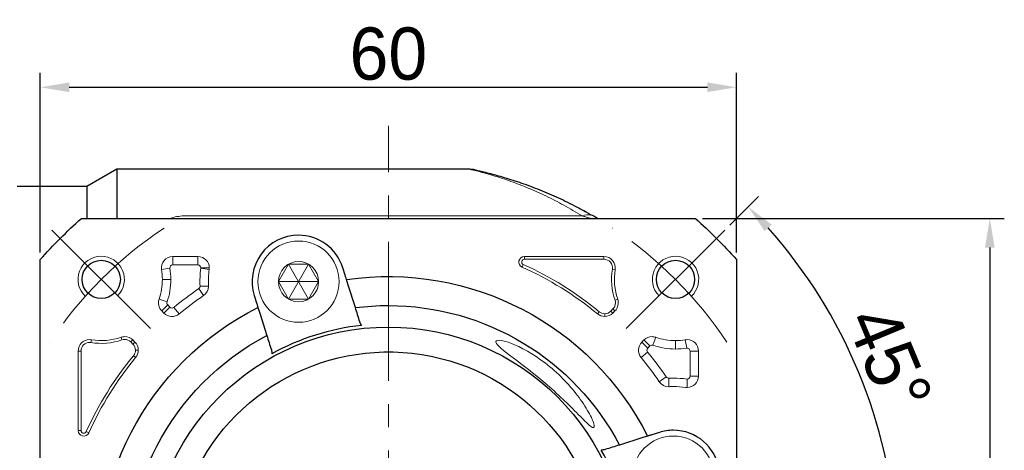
# Model space of a CAD drawing. Header units: millimetres. Extents: x 1356 to 1857, y 1014 to 1368.
# Tile 4 of 9: x 1416 to 1501, y 1258 to 1295. Entities that reach past the tile are written whole.
import ezdxf

# ---------------------------------------------------------------- set-up
doc = ezdxf.new("R2010")
doc.units = ezdxf.units.MM
doc.header["$PDSIZE"] = -5
doc.linetypes.add('点画线', pattern=[18, 12, -2, 2, -2])
doc.layers.get('0').update_dxf_attribs({"lineweight": 18})
doc.layers.get('Defpoints').update_dxf_attribs({"lineweight": 18})
for name, color, linetype, lineweight in [('7中心线层', 7, '点画线', 18), ('尺寸线层', 3, 'Continuous', 18), ('粗实线', 7, 'Continuous', 50), ('细实线', 7, 'Continuous', 18)]:
    doc.layers.add(name, color=color, linetype=linetype, lineweight=lineweight)
doc.styles.add('工程字', font='txt')
doc.dimstyles.new('副本 ISO-25', dxfattribs={"dimtxt": 4.5, "dimasz": 2.5, "dimexe": 1.25, "dimexo": 0.625, "dimtad": 1, "dimtxsty": '工程字', "dimcen": 2.5, "dimdle": 5, "dimadec": 0, "dimazin": 0, "dimtfac": 1, "dimtmove": 0, "dimatfit": 3, "dimfxl": 1, "dimtolj": 1, "dimarcsym": 0})

# ---------------------------------------------------------------- blocks, each defined once
blk = doc.blocks.new('*D10')
at = {"layer": 'Defpoints', "color": 0, "lineweight": -2}
for p in [(1478.033, 1289.283), (1418.033, 1274.424), (1478.033, 1274.424)]:
    blk.add_point(p, dxfattribs=at)
at = {"layer": '尺寸线层', "color": 0, "lineweight": -2}
for p, q in [((1418.033, 1275.049), (1418.033, 1290.533)), ((1478.033, 1275.049), (1478.033, 1290.533)), ((1420.533, 1289.283), (1475.533, 1289.283))]:
    blk.add_line(p, q, dxfattribs=at)
for points in [[(1420.533, 1289.699), (1420.533, 1288.866), (1418.033, 1289.283)], [(1475.533, 1288.866), (1475.533, 1289.699), (1478.033, 1289.283)]]:
    blk.add_solid(points, dxfattribs=at)
at = {"layer": '尺寸线层', "color": 0, "insert": (1448.033, 1292.158), "char_height": 4.5, "attachment_point": 5, "style": '工程字'}
blk.add_mtext('\\A1;60', dxfattribs=at)
blk = doc.blocks.new('*D16')
at = {"layer": 'Defpoints', "color": 0, "lineweight": -2}
for p in [(1474.491, 1277.967), (1474.491, 1217.967), (1499.869, 1217.967)]:
    blk.add_point(p, dxfattribs=at)
at = {"layer": '尺寸线层', "color": 0, "lineweight": -2}
for p, q in [((1475.116, 1277.967), (1501.119, 1277.967)), ((1499.869, 1275.467), (1499.869, 1220.467)), ((1475.116, 1217.967), (1501.119, 1217.967))]:
    blk.add_line(p, q, dxfattribs=at)
for points in [[(1500.286, 1275.467), (1499.453, 1275.467), (1499.869, 1277.967)], [(1499.453, 1220.467), (1500.286, 1220.467), (1499.869, 1217.967)]]:
    blk.add_solid(points, dxfattribs=at)
at = {"layer": '尺寸线层', "color": 0, "insert": (1496.994, 1247.967), "char_height": 4.5, "attachment_point": 5, "rotation": 90, "style": '工程字'}
blk.add_mtext('\\A1;60', dxfattribs=at)
blk = doc.blocks.new('*D17')
at = {"layer": 'Defpoints', "color": 0, "lineweight": -2}
for p in [(1477.025, 1276.958), (1468.54, 1268.473), (1490.397, 1259.318), (1394.12, 1247.967), (1482.033, 1247.967)]:
    blk.add_point(p, dxfattribs=at)
at = {"layer": '尺寸线层', "color": 0, "lineweight": -2}
for p, q in [((1477.467, 1277.4), (1479.93, 1279.863)), ((1482.658, 1247.967), (1493.141, 1247.967))]:
    blk.add_line(p, q, dxfattribs=at)
blk.add_arc((1448.033, 1247.967), 43.858, 3.26643, 41.73357, dxfattribs=at)
for points in [[(1481.065, 1277.448), (1480.46, 1276.875), (1479.046, 1278.979)], [(1491.404, 1250.454), (1492.237, 1250.477), (1491.891, 1247.967)]]:
    blk.add_solid(points, dxfattribs=at)
at = {"layer": '尺寸线层', "color": 0, "insert": (1491.209, 1265.851), "char_height": 4.5, "attachment_point": 5, "rotation": 292.5, "style": '工程字'}
blk.add_mtext('\\A1;45%%d', dxfattribs=at)

msp = doc.modelspace()

# ---------------------------------------------------------------- linework, layer by layer
for p, q in [((1430.5692, 1278.2011), (1464.7223, 1278.2011)), ((1429.454, 1273.967), (1429.454, 1274.6971)), ((1431.6219, 1274.6971), (1429.454, 1274.6971)), ((1431.6219, 1273.967), (1431.6219, 1274.6971)), ((1466.613, 1274.6971), (1459.7595, 1274.6971)), ((1459.7595, 1274.4564), (1459.7595, 1274.6971)), ((1466.613, 1274.4564), (1466.613, 1274.6971)), ((1429.454, 1273.967), (1431.6219, 1273.967)), ((1459.6617, 1273.9977), (1459.5636, 1273.7779)), ((1459.7595, 1274.4564), (1466.613, 1274.4564)), ((1429.2069, 1273.6765), (1428.4862, 1273.5596)), ((1431.8699, 1273.6825), (1432.5932, 1273.5831)), ((1431.872, 1273.7166), (1432.6024, 1273.7166)), ((1467.3432, 1273.5981), (1467.5808, 1273.5596)), ((1428.5543, 1272.7154), (1429.2844, 1272.7154)), ((1431.7993, 1272.1406), (1432.5288, 1272.1736)), ((1431.7996, 1272.1293), (1432.5298, 1272.1293)), ((1431.6903, 1271.9225), (1432.1018, 1271.3193)), ((1428.9611, 1270.7724), (1428.2703, 1271.0088)), ((1429.0209, 1270.5143), (1428.5046, 1269.998)), ((1429.2098, 1270.3254), (1429.0209, 1270.5143)), ((1467.569, 1270.9309), (1467.7967, 1271.0088)), ((1428.5046, 1269.998), (1428.6935, 1269.8091)), ((1429.2098, 1270.3254), (1428.6935, 1269.8091)), ((1429.5464, 1270.3096), (1430.0118, 1269.747)), ((1466.2086, 1269.9324), (1466.0552, 1269.747)), ((1466.6802, 1269.7626), (1466.6802, 1269.522)), ((1467.3922, 1270.1682), (1467.2033, 1269.9793)), ((1467.2033, 1269.9793), (1467.3735, 1269.8091)), ((1467.3735, 1269.8091), (1467.5624, 1269.998)), ((1467.3922, 1270.1682), (1467.5624, 1269.998)), ((1422.402, 1267.2763), (1422.4406, 1267.5139)), ((1425.0693, 1267.5021), (1424.9913, 1267.7298)), ((1425.832, 1267.3253), (1426.0022, 1267.4955)), ((1425.832, 1267.3253), (1426.0208, 1267.1365)), ((1426.191, 1267.3067), (1426.0022, 1267.4955)), ((1426.0208, 1267.1365), (1426.191, 1267.3067)), ((1470.0648, 1267.4955), (1469.876, 1267.3067)), ((1470.3923, 1266.7904), (1469.876, 1267.3067)), ((1470.5811, 1266.9792), (1470.0648, 1267.4955)), ((1470.3923, 1266.7904), (1470.5811, 1266.9792)), ((1470.8392, 1267.039), (1471.0757, 1267.7298)), ((1472.7822, 1267.4459), (1472.7822, 1266.7157)), ((1473.7434, 1266.7932), (1473.6264, 1267.5139)), ((1421.303, 1266.5461), (1421.303, 1259.6927)), ((1421.5437, 1266.5461), (1421.303, 1266.5461)), ((1421.5437, 1259.6927), (1421.5437, 1266.5461)), ((1426.0677, 1266.1417), (1426.2531, 1265.9883)), ((1426.2375, 1266.6133), (1426.4782, 1266.6133)), ((1470.3764, 1266.4538), (1469.8139, 1265.9883)), ((1474.0338, 1266.5461), (1474.0338, 1264.3783)), ((1474.0338, 1266.5461), (1474.764, 1266.5461)), ((1474.764, 1264.3783), (1474.764, 1266.5461)), ((1471.9893, 1264.3098), (1471.3862, 1263.8983)), ((1472.1961, 1264.2006), (1472.1961, 1263.4704)), ((1473.7835, 1264.1281), (1473.7835, 1263.3978)), ((1474.0338, 1264.3783), (1474.764, 1264.3783)), ((1421.5437, 1259.6927), (1421.303, 1259.6927)), ((1422.0025, 1259.5949), (1422.2222, 1259.4967))]:
    msp.add_line(p, q)
msp.add_circle((1440.2903, 1272.5248), 1.7321)
for centre, radius, start, end in [((1423.2848, 1272.7154), 2, 315, 227.046713), ((1429.454, 1273.7166), 0.9805, 90, 189.218623), ((1431.6219, 1273.7166), 0.9805, 0, 90), ((1459.7595, 1274.2166), 0.4805, 90, 245.929385), ((1466.613, 1273.7166), 0.9805, 350.781377, 90), ((1472.7822, 1272.7154), 2, 312.953287, 225), ((1448.0335, 1247.9666), 28.5102, 50.39475, 65.929385), ((1423.2848, 1272.7154), 5.9997, 0, 9.218623), ((1440.2903, 1272.5248), 8.4997, 172.17173, 182.59118), ((1431.6219, 1273.7166), 0.9805, 352.17173, 0), ((1472.7822, 1272.7154), 5.5102, 170.781377, 198.896119), ((1423.2848, 1272.7154), 5.9997, 341.103881, 0), ((1431.5493, 1272.1293), 0.9805, 304.302587, 0), ((1431.5493, 1272.1293), 0.9805, 0, 2.59118), ((1448.0335, 1247.9666), 28.9997, 124.302587, 129.60525), ((1429.1979, 1270.6913), 0.9805, 161.103881, 225), ((1466.8691, 1270.6913), 0.9805, 315, 18.896119), ((1429.3868, 1270.5024), 0.9805, 225, 309.60525), ((1466.6802, 1270.5024), 0.9805, 230.39475, 270), ((1466.6802, 1270.5024), 0.9805, 270, 315), ((1422.2835, 1266.5461), 0.9805, 90, 180), ((1422.2835, 1266.5461), 0.9805, 80.781377, 90), ((1423.2848, 1272.7154), 5.5102, 260.781377, 288.896119), ((1425.3088, 1266.8022), 0.9805, 90, 108.896119), ((1425.3088, 1266.8022), 0.9805, 45, 90), ((1425.4977, 1266.6133), 0.9805, 0, 45), ((1470.5693, 1266.6133), 0.9805, 135, 219.60525), ((1470.7582, 1266.8022), 0.9805, 90, 135), ((1470.7582, 1266.8022), 0.9805, 71.103881, 90), ((1472.7822, 1272.7154), 5.9997, 251.103881, 270), ((1473.7835, 1266.5461), 0.9805, 90, 99.218623), ((1473.7835, 1266.5461), 0.9805, 0, 90), ((1448.0335, 1247.9666), 28.5102, 140.39475, 155.929385), ((1425.4977, 1266.6133), 0.9805, 320.39475, 0), ((1448.0335, 1247.9666), 28.9997, 34.302587, 39.60525), ((1472.7822, 1272.7154), 5.9997, 270, 279.218623), ((1472.1961, 1264.4509), 0.9805, 214.302587, 270), ((1472.5917, 1255.7098), 8.4997, 90, 92.59118), ((1472.5917, 1255.7098), 8.4997, 82.17173, 90), ((1473.7835, 1264.3783), 0.9805, 270, 0), ((1472.1961, 1264.4509), 0.9805, 270, 272.59118), ((1473.7835, 1264.3783), 0.9805, 262.17173, 270), ((1421.7835, 1259.6927), 0.4805, 180, 335.929385)]:
    msp.add_arc(centre, radius, start, end)
at = {"extrusion": (0, 0, -1)}
for centre, radius, start, end in [((-1448.0335, 1247.9666), 28.2695, 114.070615, 129.60525), ((-1466.613, 1273.7166), 0.7398, 90, 189.218623), ((-1423.2848, 1272.7154), 5.2695, 170.781377, 180), ((-1440.2903, 1272.5248), 7.7695, 357.40882, 7.82827), ((-1472.7822, 1272.7154), 5.2695, 341.103881, 9.218623), ((-1423.2848, 1272.7154), 5.2695, 180, 198.896119), ((-1448.0335, 1247.9666), 28.2695, 50.39475, 55.697413), ((-1466.8691, 1270.6913), 0.7398, 161.103881, 225), ((-1466.6802, 1270.5024), 0.7398, 270, 309.60525), ((-1466.6802, 1270.5024), 0.7398, 225, 270), ((-1422.2835, 1266.5461), 0.7398, 0, 90), ((-1422.2835, 1266.5461), 0.7398, 90, 99.218623), ((-1423.2848, 1272.7154), 5.2695, 251.103881, 279.218623), ((-1425.3088, 1266.8022), 0.7398, 71.103881, 90), ((-1425.3088, 1266.8022), 0.7398, 90, 135), ((-1425.4977, 1266.6133), 0.7398, 135, 180), ((-1472.7822, 1272.7154), 5.2695, 270, 288.896119), ((-1472.7822, 1272.7154), 5.2695, 260.781377, 270), ((-1425.4977, 1266.6133), 0.7398, 180, 219.60525), ((-1448.0335, 1247.9666), 28.2695, 24.070615, 39.60525), ((-1448.0335, 1247.9666), 28.2695, 140.39475, 145.697413), ((-1472.5917, 1255.7098), 7.7695, 87.40882, 90), ((-1472.5917, 1255.7098), 7.7695, 90, 97.82827)]:
    msp.add_arc(centre, radius, start, end, dxfattribs=at)
msp.add_ellipse((1464.7223, 1276.4356), major_axis=(-1.0114, -1.7254), ratio=0.6888272, start_param=3.3165106, end_param=3.8466841)
for points, knots in [([(1464.7223, 1278.2011), (1464.2029, 1278.5127), (1463.165, 1279.1353), (1461.6086, 1279.9263), (1460.0711, 1280.6131), (1458.5806, 1281.1884), (1457.1714, 1281.6536), (1456.14, 1281.9431), (1455.4984, 1282.1055), (1455.1585, 1282.1868), (1455.0408, 1282.2141), (1455.0364, 1282.2154), (1455.0318, 1282.2157)], [0, 0, 0, 0, 0.1323272, 0.264402, 0.3960277, 0.5274442, 0.659115, 0.7918025, 0.8579932, 0.9244531, 0.9912763, 1, 1, 1, 1]), ([(1430.5692, 1278.2011), (1430.3586, 1278.2011), (1430.1533, 1278.1855), (1429.752, 1278.1264), (1429.564, 1278.084), (1429.3211, 1278.013), (1429.2573, 1277.9926), (1429.195, 1277.9711)], [0, 0, 0, 0, 0.4225202, 0.4225202, 0.8450404, 0.8450404, 1, 1, 1, 1]), ([(1464.7223, 1278.2011), (1464.8258, 1278.1707), (1464.9808, 1278.1252), (1465.1671, 1278.0685), (1465.312, 1278.0242), (1465.4013, 1277.9966), (1465.4355, 1277.986)], [0, 0, 0, 0, 0.366926, 0.5501014, 0.7344006, 1, 1, 1, 1]), ([(1465.4348, 1277.9862), (1465.4392, 1277.9849), (1465.4735, 1277.9742), (1465.4861, 1277.9703), (1465.4977, 1277.9666)], [0, 0, 0, 0, 0.078422, 1, 1, 1, 1]), ([(1431.6219, 1273.967), (1431.6896, 1273.9508), (1431.8244, 1273.9186), (1431.8562, 1273.7837), (1431.872, 1273.7166)], [0, 0, 0, 0, 0.5025738, 1, 1, 1, 1]), ([(1459.6617, 1273.9977), (1459.6185, 1274.0294), (1459.5322, 1274.0926), (1459.5102, 1274.2698), (1459.6025, 1274.4226), (1459.7071, 1274.4451), (1459.7595, 1274.4564)], [0, 0, 0, 0, 0.2504474, 0.5, 0.7495526, 1, 1, 1, 1]), ([(1431.7996, 1272.1293), (1431.7941, 1272.0881), (1431.7832, 1272.0057), (1431.7213, 1271.9503), (1431.6903, 1271.9225)], [0, 0, 0, 0, 0.499116, 1, 1, 1, 1]), ([(1429.5464, 1270.3096), (1429.4929, 1270.281), (1429.3792, 1270.2203), (1429.2685, 1270.289), (1429.2098, 1270.3254)], [0, 0, 0, 0, 0.4696061, 1, 1, 1, 1]), ([(1461.5335, 1265.5191), (1460.5499, 1266.2756), (1459.4403, 1266.9), (1457.7336, 1267.539), (1457.2202, 1267.5421), (1457.3611, 1267.0492), (1457.9659, 1266.5734), (1459.5969, 1265.3433), (1460.5896, 1264.5923), (1461.5335, 1263.7869)], [0, 0, 0, 0, 0.25, 0.25, 0.5, 0.5, 0.75, 0.75, 1, 1, 1, 1]), ([(1470.3764, 1266.4538), (1470.3467, 1266.5114), (1470.2873, 1266.6266), (1470.3573, 1266.7358), (1470.3923, 1266.7904)], [0, 0, 0, 0, 0.5, 1, 1, 1, 1]), ([(1461.5335, 1263.7869), (1462.5961, 1262.8801), (1463.5846, 1261.9114), (1464.8081, 1260.6677), (1465.1854, 1260.2777), (1465.7051, 1259.8698), (1465.8222, 1259.9047), (1465.7173, 1260.4203), (1465.5282, 1260.8406), (1465.0265, 1261.732), (1464.705, 1262.2198), (1463.5944, 1263.678), (1462.6438, 1264.6652), (1461.5335, 1265.5191)], [0, 0, 0, 0, 0.25, 0.25, 0.375, 0.375, 0.5, 0.5, 0.625, 0.625, 0.75, 0.75, 1, 1, 1, 1]), ([(1472.1961, 1264.2006), (1472.155, 1264.206), (1472.0726, 1264.2169), (1472.0171, 1264.2788), (1471.9893, 1264.3098)], [0, 0, 0, 0, 0.4991029, 1, 1, 1, 1]), ([(1474.0338, 1264.3783), (1474.0176, 1264.3105), (1473.9855, 1264.1757), (1473.8506, 1264.1439), (1473.7835, 1264.1281)], [0, 0, 0, 0, 0.5025748, 1, 1, 1, 1]), ([(1422.0025, 1259.5949), (1421.976, 1259.5569), (1421.9242, 1259.4827), (1421.7684, 1259.4389), (1421.5887, 1259.5109), (1421.5588, 1259.6316), (1421.5437, 1259.6927)], [0, 0, 0, 0, 0.2188245, 0.427987, 0.7104341, 1, 1, 1, 1])]:
    msp.add_open_spline(points, degree=3, knots=knots)
for points, degree in [([(1429.2069, 1273.6765), (1429.2148, 1273.7533), (1429.2305, 1273.9068), (1429.3795, 1273.9469), (1429.454, 1273.967)], 3), ([(1431.872, 1273.7166), (1431.8721, 1273.7052), (1431.8713, 1273.6938), (1431.8699, 1273.6825)], 3), ([(1431.7993, 1272.1406), (1431.7996, 1272.1293)], 1), ([(1429.0209, 1270.5143), (1428.9926, 1270.553), (1428.9359, 1270.6305), (1428.9527, 1270.7251), (1428.9611, 1270.7724)], 3), ([(1470.5811, 1266.9792), (1470.6199, 1267.0075), (1470.6974, 1267.0642), (1470.7919, 1267.0474), (1470.8392, 1267.039)], 3), ([(1473.7434, 1266.7932), (1473.8201, 1266.7853), (1473.9736, 1266.7696), (1474.0138, 1266.6206), (1474.0338, 1266.5461)], 3), ([(1472.2074, 1264.2008), (1472.1961, 1264.2006)], 1), ([(1473.7835, 1264.1281), (1473.7721, 1264.1281), (1473.7607, 1264.1288), (1473.7494, 1264.1303)], 3)]:
    msp.add_open_spline(points, degree=degree)
at = {"layer": '7中心线层'}
for p, q in [((1448.0335, 1209.9666), (1448.0335, 1285.9666)), ((1427.5274, 1268.4727), (1419.0421, 1276.958)), ((1468.5396, 1268.4727), (1477.0249, 1276.958))]:
    msp.add_line(p, q, dxfattribs=at)
for start, end in [(123.521659, 146.478341), (33.521659, 56.478341)]:
    msp.add_arc((1448.0335, 1247.9666), 35, start, end, dxfattribs=at)
at = {"layer": '粗实线', "linetype": 'Continuous', "lineweight": 30}
for p, q in [((1424.6316, 1282.2166), (1422.0335, 1280.7166)), ((1455.0482, 1282.2166), (1424.6316, 1282.2166)), ((1424.6316, 1282.2166), (1424.6316, 1277.9671)), ((1422.0335, 1280.7166), (1416.0335, 1280.7166)), ((1422.0335, 1280.7166), (1422.0335, 1277.9667)), ((1421.576, 1277.9666), (1474.491, 1277.9666)), ((1421.576, 1277.9666), (1474.491, 1277.9666)), ((1418.0335, 1247.3094), (1418.0335, 1274.4241)), ((1418.0335, 1247.3094), (1418.0335, 1274.4241)), ((1478.0335, 1274.4241), (1478.0335, 1242.8012)), ((1478.0335, 1274.4241), (1478.0335, 1242.8012)), ((1444.3057, 1273.0916), (1444.1052, 1273.7277)), ((1444.5799, 1272.222), (1444.4276, 1272.7052)), ((1445.1903, 1270.2863), (1444.5799, 1272.222)), ((1436.4755, 1271.322), (1436.676, 1270.6859)), ((1436.7978, 1270.2996), (1436.9502, 1269.8164)), ((1436.9502, 1269.8164), (1437.5605, 1267.8806)), ((1471.3889, 1259.5247), (1470.7528, 1259.3241)), ((1469.8832, 1259.0499), (1467.9475, 1258.4396)), ((1470.3664, 1259.2023), (1469.8832, 1259.0499))]:
    msp.add_line(p, q, dxfattribs=at)
for centre in [(1423.2848, 1272.7154), (1472.7822, 1272.7154)]:
    msp.add_circle(centre, 1.65, dxfattribs=at)
at = {"layer": '粗实线', "linetype": 'Continuous', "lineweight": 30, "extrusion": (0, 0, -1)}
for radius, start, end in [(40, 41.409622, 48.590378), (40, 41.409622, 48.590378), (40, 131.409622, 138.590378), (40, 131.409622, 138.590378), (25, 81.706896, 153.293104), (22.5, 82.740348, 90), (22.5, 90, 152.259652), (25, 351.706896, 63.293104), (22.5, 352.740348, 62.259652), (20.6414, 270, 90), (20.6414, 90, 270), (18.5, 19.791512, 178.141433)]:
    msp.add_arc((-1448.0335, 1247.9666), radius, start, end, dxfattribs=at)
at = {"layer": '粗实线', "linetype": 'Continuous', "lineweight": 30}
for centre, radius, start, end in [((1440.2903, 1272.5248), 4, 90, 197.5), ((1440.2903, 1272.5248), 4, 17.5, 90), ((1448.0335, 1247.9666), 20.9162, 96.317702, 118.682298), ((1472.5917, 1255.7098), 4, 90, 107.5), ((1472.5917, 1255.7098), 4, 287.500017, 90), ((1448.0335, 1247.9666), 20.9162, 6.317702, 28.682298)]:
    msp.add_arc(centre, radius, start, end, dxfattribs=at)
for centre, major_axis, ratio, start_param, end_param in [((1455.0904, 1280.2033), (0.4277, 1.9537), 0.9910457, 0.122289, 0.2173971), ((1455.0904, 1280.2033), (0.4277, 1.9537), 0.9910457, 0, 0.0754095), ((1464.7223, 1276.4356), (-1.0114, -1.7254), 0.6888272, 3.1415927, 3.3165103)]:
    msp.add_ellipse(centre, major_axis=major_axis, ratio=ratio, start_param=start_param, end_param=end_param, dxfattribs=at)
for points, degree in [([(1455.3709, 1282.1834), (1455.1895, 1282.2179), (1455.184, 1282.2056)], 2), ([(1465.5116, 1278.2559), (1464.9184, 1278.6243)], 1), ([(1445.5787, 1269.0543), (1445.4491, 1269.4654), (1445.3196, 1269.876), (1445.1903, 1270.2863)], 3), ([(1445.7319, 1268.7558), (1445.6593, 1268.8527), (1445.6108, 1268.9526), (1445.5787, 1269.0543)], 3), ([(1437.5605, 1267.8806), (1437.6899, 1267.4704), (1437.8193, 1267.0597), (1437.949, 1266.6487)], 3), ([(1437.949, 1266.6487), (1437.981, 1266.5469), (1437.9986, 1266.4373), (1437.9947, 1266.3163)], 3), ([(1466.7155, 1258.0512), (1466.6138, 1258.0191), (1466.5042, 1258.0016), (1466.3831, 1258.0054)], 3), ([(1467.9475, 1258.4396), (1467.5372, 1258.3103), (1467.1266, 1258.1808), (1466.7155, 1258.0512)], 3)]:
    msp.add_open_spline(points, degree=degree, dxfattribs=at)
for points, knots in [([(1455.5181, 1282.157), (1455.4821, 1282.1648), (1455.4101, 1282.1805), (1455.6101, 1282.1371), (1455.9939, 1282.0504), (1456.7047, 1281.8795), (1457.5962, 1281.6414), (1458.567, 1281.347), (1459.5736, 1281.017), (1460.8793, 1280.5394), (1462.4785, 1279.8616), (1463.8686, 1279.195), (1464.7167, 1278.7315), (1465.0339, 1278.5547)], [0, 0, 0, 0, 0.0663768, 0.1327871, 0.1992303, 0.2653755, 0.3980578, 0.463951, 0.5296956, 0.6610878, 0.7927036, 0.9224406, 1, 1, 1, 1]), ([(1466.0612, 1277.9666), (1466.0603, 1277.9672), (1466.0593, 1277.9678), (1465.9596, 1278.0277), (1465.8509, 1278.0923), (1465.7338, 1278.161)], [0.15429395, 0.15429395, 0.15429395, 0.15429395, 0.16265421, 0.16265421, 1, 1, 1, 1]), ([(1444.4278, 1272.7045), (1444.4264, 1272.7089), (1444.425, 1272.7133), (1444.4164, 1272.7406), (1444.4098, 1272.7617), (1444.3931, 1272.8146), (1444.3828, 1272.8471), (1444.36, 1272.9194), (1444.3472, 1272.9602), (1444.3247, 1273.0314), (1444.3152, 1273.0616), (1444.3057, 1273.0916)], [0, 0, 0, 0, 0.2115356, 0.2115356, 0.4229944, 0.4229944, 0.6356664, 0.6356664, 0.8509644, 0.8509644, 1, 1, 1, 1]), ([(1436.676, 1270.6859), (1436.6898, 1270.6423), (1436.7037, 1270.598), (1436.7297, 1270.5156), (1436.7421, 1270.4763), (1436.7635, 1270.4084), (1436.7729, 1270.3788), (1436.7871, 1270.3334), (1436.7923, 1270.317), (1436.7951, 1270.3082), (1436.7965, 1270.3038), (1436.7979, 1270.2994)], [0, 0, 0, 0, 0.2183987, 0.2183987, 0.4368728, 0.4368728, 0.6541149, 0.6541149, 0.8686839, 0.8686839, 1, 1, 1, 1]), ([(1470.7528, 1259.3241), (1470.7092, 1259.3104), (1470.6649, 1259.2964), (1470.5825, 1259.2704), (1470.5432, 1259.258), (1470.4753, 1259.2366), (1470.4456, 1259.2273), (1470.4003, 1259.213), (1470.3838, 1259.2078), (1470.375, 1259.205), (1470.3706, 1259.2036), (1470.3662, 1259.2022)], [0, 0, 0, 0, 0.2183987, 0.2183987, 0.4368728, 0.4368728, 0.6541149, 0.6541149, 0.8686839, 0.8686839, 1, 1, 1, 1])]:
    msp.add_open_spline(points, degree=3, knots=knots, dxfattribs=at)
at = {"layer": '细实线', "color": 0}
for p, q in [((1441.1563, 1274.0248), (1439.4243, 1271.0248)), ((1441.1563, 1271.0248), (1439.4243, 1274.0248)), ((1442.0224, 1272.5248), (1438.5583, 1272.5248))]:
    msp.add_line(p, q, dxfattribs=at)
msp.add_lwpolyline([(1438.5583, 1272.5248), (1439.4243, 1271.0248), (1441.1563, 1271.0248), (1442.0224, 1272.5248), (1441.1563, 1274.0248), (1439.4243, 1274.0248)], close=True, dxfattribs=at)
for centre in [(1440.2903, 1272.5248), (1472.5917, 1255.7098)]:
    msp.add_circle(centre, 3.5, dxfattribs=at)

# ---------------------------------------------------------------- dimensions: what is measured, and where the dimension line sits
at = {"layer": '尺寸线层'}
dim = msp.add_linear_dim(base=(1478.0335, 1289.2826), p1=(1418.0335, 1274.4241), p2=(1478.0335, 1274.4241), dimstyle='副本 ISO-25', override={"dimtxsty": '工程字'}, dxfattribs=at)
dim.commit()
dim.dimension.update_dxf_attribs({"geometry": '*D10', "text_midpoint": (1448.0335, 1289.2826), "dimtype": 160})
dim = msp.add_angular_dim_2l(base=(1490.397, 1259.3179), line1=((1468.5396, 1268.4727), (1477.0249, 1276.958)), line2=((1482.0335, 1247.9666), (1394.12, 1247.9666)), dimstyle='副本 ISO-25', override={"dimtxsty": '工程字'}, dxfattribs=at)
dim.commit()
dim.dimension.update_dxf_attribs({"geometry": '*D17', "text_midpoint": (1491.2091, 1265.8506)})
dim = msp.add_linear_dim(base=(1499.8692, 1217.9666), p1=(1474.491, 1277.9666), p2=(1474.491, 1217.9666), angle=90, dimstyle='副本 ISO-25', dxfattribs=at)
dim.commit()
dim.dimension.update_dxf_attribs({"geometry": '*D16', "text_midpoint": (1496.9942, 1247.9666)})

doc.saveas('drawing.dxf')
